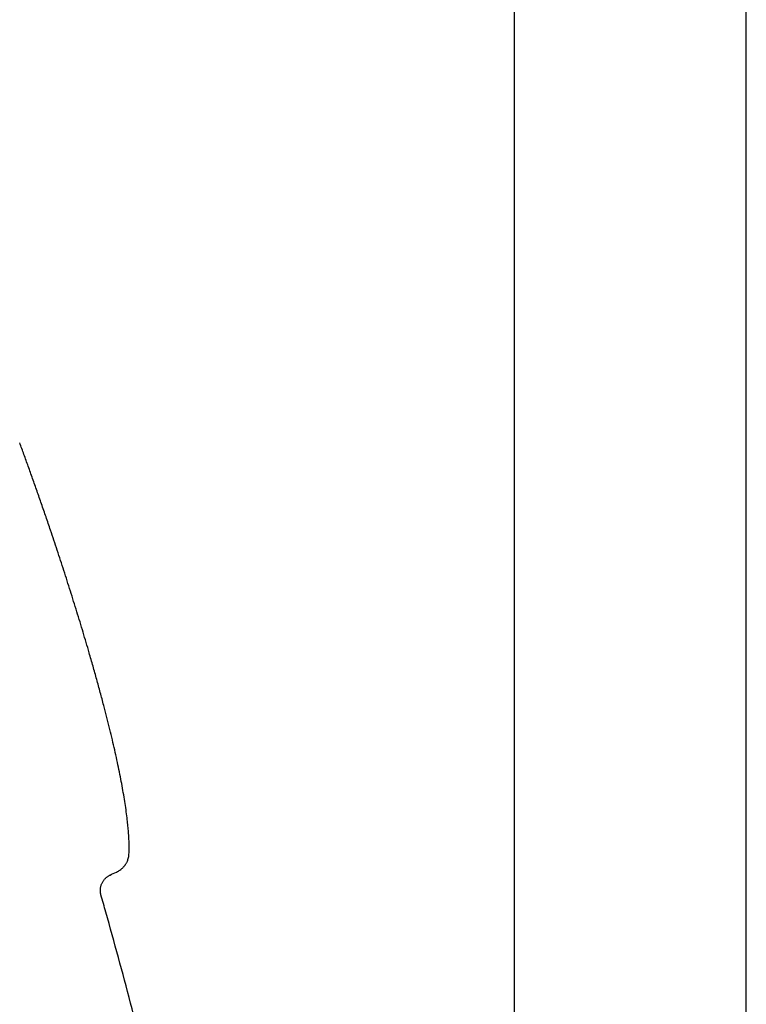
# Model space of a CAD drawing. Header units: millimetres. Extents: x 8 to 806, y 12 to 1720.
# Tile 64 of 128: x 98 to 154, y 1533 to 1608. Entities that reach past the tile are written whole.
import ezdxf

# ---------------------------------------------------------------- set-up
doc = ezdxf.new("R2010")
doc.units = ezdxf.units.MM

msp = doc.modelspace()

# ---------------------------------------------------------------- linework, layer by layer
at = {"color": 7, "linetype": 'Continuous', "lineweight": 30}
for p, q in [((135.704, 1687.881), (135.704, 1395.192)), ((153.504, 1395.404), (153.504, 1681.311)), ((104.027, 1541.253), (104.027, 1541.253))]:
    msp.add_line(p, q, dxfattribs=at)
msp.add_arc((-53.836, 1875.367), 368.446, 295.48864, 295.57376, dxfattribs=at)
for points, knots in [([(106.176, 1544.488), (106.18, 1544.591), (106.187, 1544.829), (106.182, 1545.21), (106.166, 1545.636), (106.137, 1546.082), (106.096, 1546.55), (106.04, 1547.072), (105.967, 1547.649), (105.874, 1548.284), (105.767, 1548.944), (105.646, 1549.628), (105.511, 1550.335), (105.364, 1551.064), (105.203, 1551.812), (105.031, 1552.58), (104.848, 1553.364), (104.654, 1554.165), (104.45, 1554.98), (104.223, 1555.859), (103.973, 1556.801), (103.698, 1557.806), (103.413, 1558.823), (103.067, 1560.029), (102.655, 1561.421), (102.176, 1562.997), (101.684, 1564.575), (101.182, 1566.146), (100.673, 1567.702), (100.215, 1569.073), (99.813, 1570.258), (99.468, 1571.26), (99.126, 1572.242), (98.787, 1573.204), (98.451, 1574.143), (98.121, 1575.056), (97.901, 1575.655), (97.792, 1575.95)], [0, 0, 0, 0, 0.009465, 0.021944, 0.034928, 0.048618, 0.062996, 0.078042, 0.096797, 0.116433, 0.136912, 0.158194, 0.180238, 0.203004, 0.226449, 0.25053, 0.275205, 0.300431, 0.326163, 0.352359, 0.383766, 0.415682, 0.448035, 0.480752, 0.530851, 0.581361, 0.632024, 0.682585, 0.732786, 0.782368, 0.815283, 0.847721, 0.879603, 0.910852, 0.941387, 0.971129, 1, 1, 1, 1]), ([(105.212, 1543.017), (105.262, 1543.042), (105.354, 1543.089), (105.478, 1543.166), (105.581, 1543.241), (105.665, 1543.312), (105.733, 1543.378), (105.787, 1543.436), (105.831, 1543.488), (105.871, 1543.54), (105.913, 1543.599), (105.959, 1543.672), (106.007, 1543.761), (106.054, 1543.866), (106.099, 1543.99), (106.137, 1544.135), (106.166, 1544.303), (106.173, 1544.423), (106.177, 1544.487)], [0, 0, 0, 0, 0.0892371, 0.1671977, 0.2351361, 0.2940162, 0.3445437, 0.3872068, 0.4223211, 0.4543186, 0.4932291, 0.5395318, 0.5934211, 0.6552815, 0.7257483, 0.8057641, 0.8966235, 1, 1, 1, 1]), ([(104.029, 1541.254), (104.025, 1541.265), (104.013, 1541.305), (103.999, 1541.376), (103.985, 1541.467), (103.978, 1541.559), (103.978, 1541.652), (103.985, 1541.744), (103.998, 1541.84), (104.019, 1541.937), (104.049, 1542.034), (104.086, 1542.128), (104.129, 1542.218), (104.178, 1542.303), (104.233, 1542.383), (104.294, 1542.458), (104.358, 1542.528), (104.427, 1542.592), (104.5, 1542.65), (104.575, 1542.703), (104.648, 1542.746), (104.697, 1542.77), (104.719, 1542.781)], [0, 0, 0, 0, 0.0186994, 0.0690914, 0.1196428, 0.1703177, 0.22109, 0.2719395, 0.322851, 0.3794617, 0.4354732, 0.4907494, 0.5453414, 0.5992908, 0.6526279, 0.7053738, 0.7575416, 0.8091377, 0.8601619, 0.9106078, 0.9604627, 1, 1, 1, 1]), ([(123.532, 1396.424), (123.528, 1397.427), (123.52, 1399.729), (123.476, 1403.33), (123.407, 1407.227), (123.311, 1411.127), (123.189, 1415.028), (123.045, 1418.857), (122.878, 1422.612), (122.692, 1426.294), (122.482, 1429.976), (122.248, 1433.658), (121.991, 1437.339), (121.71, 1441.021), (121.405, 1444.701), (121.076, 1448.38), (120.722, 1452.058), (120.347, 1455.712), (119.95, 1459.342), (119.531, 1462.948), (119.088, 1466.552), (118.609, 1470.248), (118.092, 1474.037), (117.533, 1477.918), (116.945, 1481.794), (116.329, 1485.666), (115.684, 1489.532), (115.023, 1493.319), (114.348, 1497.028), (113.66, 1500.657), (112.947, 1504.281), (112.207, 1507.899), (111.44, 1511.51), (110.648, 1515.114), (109.829, 1518.712), (108.983, 1522.302), (108.11, 1525.885), (107.215, 1529.438), (106.3, 1532.962), (105.363, 1536.456), (104.604, 1539.22), (104.149, 1540.816), (104.024, 1541.253)], [0, 0, 0, 0, 0.02053, 0.047102, 0.073695, 0.100306, 0.126934, 0.153579, 0.178714, 0.203861, 0.22902, 0.254188, 0.279366, 0.304552, 0.329745, 0.354944, 0.380149, 0.405358, 0.43012, 0.454885, 0.479652, 0.50442, 0.531168, 0.557915, 0.58466, 0.611404, 0.638144, 0.664881, 0.690086, 0.715287, 0.740482, 0.765672, 0.790855, 0.816032, 0.841202, 0.866364, 0.891519, 0.916665, 0.941353, 0.966033, 0.990704, 1, 1, 1, 1])]:
    msp.add_open_spline(points, degree=3, knots=knots, dxfattribs=at)

doc.saveas('drawing.dxf')
